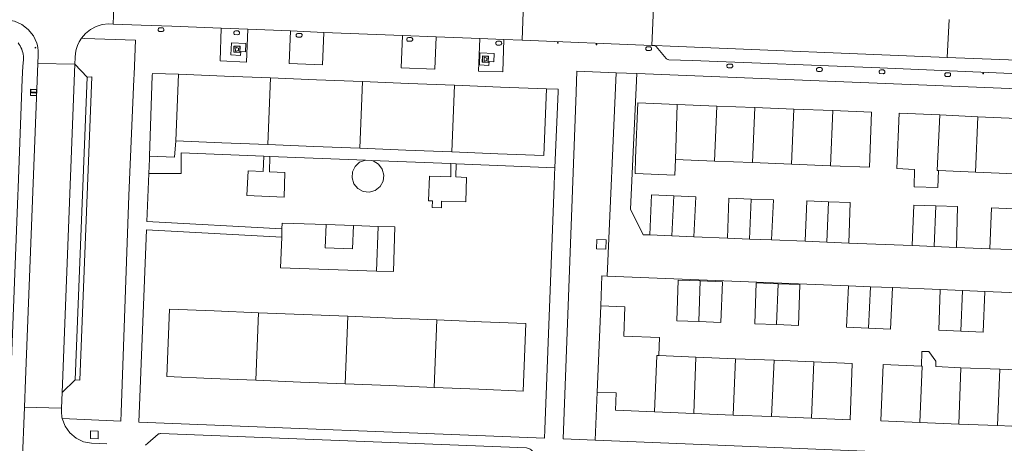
# Model space of a CAD drawing. Header units: metres. Extents: x 89888 to 94270, y 464165 to 468904.
# Tile 230 of 256: x 92244 to 92403, y 467154 to 467222. Entities that reach past the tile are written whole.
import ezdxf

# ---------------------------------------------------------------- set-up
doc = ezdxf.new("R2010")
doc.units = ezdxf.units.M
doc.layers.get('0').update_dxf_attribs({"linetype": 'CONTINUOUS'})
for name, color, linetype, lineweight in [('B_BEBOUWINGSGRENS_0', 251, 'CONTINUOUS', 13), ('B_OPSTAL_0', 251, 'CONTINUOUS', 13), ('B_TUSSENMUUR_0', 251, 'CONTINUOUS', 13), ('G_GRENS_ALGEMEEN_0', 251, 'CONTINUOUS', 13), ('Q_AFVAL_APART_PLAATS_0', 251, 'CONTINUOUS', 13), ('Q_OPLAADPAAL_0', 251, 'CONTINUOUS', 13), ('Q_PAALTJE_0', 251, 'CONTINUOUS', 13), ('V_WEGGRENS_0', 251, 'CONTINUOUS', 13)]:
    doc.layers.add(name, color=color, linetype=linetype, lineweight=lineweight)

# ---------------------------------------------------------------- blocks, each defined once
blk = doc.blocks.new('Q_PAAL_STEEN')
for points in [[(-0.5, 0.5), (0.5, 0.5), (0.5, -0.5), (-0.5, -0.5)], [(-0.1, 0.3), (0.1, 0.3), (0.1, -0.3), (-0.1, -0.3)]]:
    blk.add_lwpolyline(points, close=True)
blk.add_lwpolyline([(-0.4, 0.5), (0.4, 0.5, -0.414214), (0.5, 0.4), (0.5, -0.4, -0.414214), (0.4, -0.5), (-0.4, -0.5, -0.414214), (-0.5, -0.4), (-0.5, 0.4), (-0.5, 0.4), (-0.5, 0.4), (-0.5, 0.4), (-0.5, 0.4), (-0.5, 0.5), (-0.5, 0.5), (-0.5, 0.5), (-0.5, 0.5), (-0.5, 0.5), (-0.5, 0.5), (-0.5, 0.5), (-0.5, 0.5), (-0.5, 0.5), (-0.4, 0.5), (-0.4, 0.5), (-0.4, 0.5), (-0.4, 0.5), (-0.4, 0.5)], format="xyb")
blk = doc.blocks.new('Q_PAALTJE')
at = {"color": 251, "true_color": 0x666666, "xscale": 0.1, "yscale": 0.1, "zscale": 0.01}
blk.add_blockref('Q_PAAL_STEEN', (0, 0), dxfattribs=at)
blk = doc.blocks.new('Q_AFVAL_APART_PLAATS')
for points in [[(-0.5, 0.5), (0.5, 0.5), (0.5, -0.5), (-0.5, -0.5)], [(-0.34, 0.2), (0.33, 0.2), (0.19, -0.25), (-0.2, -0.25)]]:
    blk.add_lwpolyline(points, close=True)
blk.add_lwpolyline([(-0.44, 0.46), (0.44, 0.46, -0.414214), (0.46, 0.44), (0.46, -0.44, -0.414214), (0.44, -0.46), (-0.44, -0.46, -0.414214), (-0.46, -0.44), (-0.46, 0.44, -0.414214), (-0.44, 0.46)], format="xyb")
blk = doc.blocks.new('Q_OPLAADPAAL')
for points in [[(-0.5, 0.5), (0.5, 0.5), (0.5, -0.5), (-0.5, -0.5)], [(-0.08, 0.33), (0.07, 0.33), (0.07, -0.33), (-0.08, -0.33)]]:
    blk.add_lwpolyline(points, close=True)
blk.add_lwpolyline([(-0.44, 0.46), (0.44, 0.46, -0.414214), (0.46, 0.44), (0.46, -0.44, -0.414214), (0.44, -0.46), (-0.44, -0.46, -0.414214), (-0.46, -0.44), (-0.46, 0.44), (-0.46, 0.44), (-0.46, 0.45), (-0.46, 0.45), (-0.46, 0.45), (-0.46, 0.45), (-0.46, 0.45), (-0.46, 0.45), (-0.46, 0.46), (-0.46, 0.46), (-0.46, 0.46), (-0.45, 0.46), (-0.45, 0.46), (-0.45, 0.46), (-0.45, 0.46), (-0.45, 0.46), (-0.45, 0.46), (-0.44, 0.46), (-0.44, 0.46)], format="xyb")

msp = doc.modelspace()

# ---------------------------------------------------------------- linework, layer by layer
at = {"layer": 'B_BEBOUWINGSGRENS_0'}
for p, q in [((92269.29, 467202.71), (92269.72, 467213.44)), ((92356.54, 467208.32), (92350.18, 467208.57)), ((92362.66, 467208.08), (92356.54, 467208.32)), ((92368.95, 467207.83), (92362.66, 467208.08)), ((92375.24, 467207.59), (92368.95, 467207.83)), ((92398.68, 467206.6), (92392.5, 467206.88)), ((92404.95, 467206.32), (92398.68, 467206.6)), ((92349.87, 467199.68), (92356.16, 467199.43)), ((92356.16, 467199.43), (92362.32, 467199.19)), ((92362.32, 467199.19), (92368.6, 467198.95)), ((92368.6, 467198.95), (92374.89, 467198.7)), ((92392.32, 467197.93), (92398.27, 467197.67)), ((92398.27, 467197.67), (92404.65, 467197.38)), ((92349.32, 467187.38), (92345.77, 467187.53)), ((92352.87, 467187.24), (92349.32, 467187.38)), ((92361.83, 467186.88), (92358.28, 467187.02)), ((92365.39, 467186.73), (92361.83, 467186.88)), ((92374.32, 467186.37), (92370.79, 467186.52)), ((92377.84, 467186.23), (92374.32, 467186.37)), ((92391.62, 467185.67), (92388.05, 467185.82)), ((92395.2, 467185.53), (92391.62, 467185.67)), ((92404.15, 467185.17), (92400.6, 467185.31)), ((92377.79, 467179.33), (92381.33, 467179.18)), ((92381.33, 467179.18), (92384.87, 467179.04)), ((92392.6, 467178.73), (92396.19, 467178.58)), ((92396.19, 467178.58), (92399.77, 467178.44)), ((92337.25, 467162.2), (92337.82, 467176.12)), ((92353.64, 467173.57), (92357.2, 467173.43)), ((92366.19, 467173.08), (92369.72, 467172.95)), ((92347.18, 467168.08), (92353.19, 467167.83)), ((92353.19, 467167.83), (92359.57, 467167.57)), ((92359.57, 467167.57), (92365.81, 467167.32)), ((92365.81, 467167.32), (92372.21, 467167.06)), ((92402.21, 467165.88), (92395.93, 467166.13)), ((92408.12, 467165.64), (92402.21, 467165.88)), ((92352.83, 467158.75), (92346.52, 467159.01)), ((92359.2, 467158.49), (92352.83, 467158.75)), ((92365.36, 467158.24), (92359.2, 467158.49)), ((92371.85, 467157.98), (92365.36, 467158.24)), ((92389.29, 467157.3), (92395.57, 467157.04)), ((92395.57, 467157.04), (92401.84, 467156.79)), ((92401.84, 467156.79), (92408.12, 467156.53))]:
    msp.add_line(p, q, dxfattribs=at)
for points in [[(92269.72, 467213.44), (92277.14, 467213.14), (92284.56, 467212.85)], [(92284.56, 467212.85), (92291.98, 467212.55), (92299.4, 467212.26)], [(92299.4, 467212.26), (92306.82, 467211.96), (92314.24, 467211.67)], [(92314.24, 467211.67), (92321.66, 467211.37), (92329.09, 467211.08)], [(92329.09, 467211.08), (92328.66, 467200.35), (92321.24, 467200.64), (92313.82, 467200.94)], [(92350.18, 467208.57), (92343.81, 467208.82), (92343.46, 467199.93), (92343.37, 467197.43), (92349.77, 467197.18), (92349.87, 467199.68)], [(92374.89, 467198.7), (92381.17, 467198.45), (92381.52, 467207.34), (92375.24, 467207.59)], [(92392.5, 467206.88), (92385.98, 467207.17), (92385.58, 467198.23), (92388.46, 467198.11), (92388.39, 467195.3)], [(92284.13, 467202.12), (92276.71, 467202.41), (92269.29, 467202.71)], [(92298.97, 467201.53), (92291.55, 467201.82), (92284.13, 467202.12)], [(92313.82, 467200.94), (92306.4, 467201.23), (92298.97, 467201.53)], [(92388.39, 467195.3), (92392.19, 467195.16), (92392.32, 467197.93)], [(92345.77, 467187.53), (92346.04, 467193.98), (92349.6, 467193.83)], [(92349.6, 467193.83), (92353.15, 467193.67), (92352.87, 467187.24)], [(92358.28, 467187.02), (92358.48, 467193.46), (92362.08, 467193.33)], [(92362.08, 467193.33), (92365.68, 467193.2), (92365.39, 467186.73)], [(92370.79, 467186.52), (92371.08, 467193.04), (92374.58, 467192.9)], [(92374.58, 467192.9), (92378.07, 467192.76), (92377.84, 467186.23)], [(92388.05, 467185.82), (92388.33, 467192.36), (92391.86, 467192.25)], [(92391.86, 467192.25), (92395.4, 467192.14), (92395.2, 467185.53)], [(92400.6, 467185.31), (92400.85, 467191.91), (92404.39, 467191.77)], [(92353.89, 467180.12), (92350.34, 467180.26), (92350.09, 467173.7), (92353.64, 467173.57)], [(92357.2, 467173.43), (92357.45, 467179.99), (92353.89, 467180.12)], [(92366.44, 467179.66), (92362.91, 467179.79), (92362.66, 467173.22), (92366.19, 467173.08)], [(92369.72, 467172.95), (92369.96, 467179.52), (92366.44, 467179.66)], [(92381.04, 467172.52), (92377.49, 467172.66), (92377.79, 467179.33)], [(92384.87, 467179.04), (92384.59, 467172.37), (92381.04, 467172.52)], [(92395.94, 467172.01), (92392.38, 467172.16), (92392.6, 467178.73)], [(92399.77, 467178.44), (92399.49, 467171.85), (92395.94, 467172.01)], [(92282.64, 467175), (92275.46, 467175.29), (92268.27, 467175.58), (92267.83, 467164.69), (92275.01, 467164.4), (92282.2, 467164.11)], [(92297.02, 467174.42), (92289.83, 467174.71), (92282.64, 467175)], [(92337.82, 467176.12), (92341.71, 467175.92), (92341.53, 467171.19), (92347.31, 467170.99), (92347.18, 467168.08)], [(92311.4, 467173.84), (92304.21, 467174.13), (92297.02, 467174.42)], [(92310.96, 467162.95), (92318.14, 467162.66), (92325.33, 467162.37), (92325.77, 467173.26), (92318.58, 467173.55), (92311.4, 467173.84)], [(92395.93, 467166.13), (92391.86, 467166.3), (92391.89, 467167.19), (92390.74, 467168.77), (92389.62, 467168.77), (92389.57, 467166.39)], [(92372.21, 467167.06), (92378.41, 467166.81), (92378.05, 467157.73), (92371.85, 467157.98)], [(92389.57, 467166.39), (92383.38, 467166.64), (92383.01, 467157.55), (92389.29, 467157.3)], [(92282.2, 467164.11), (92289.39, 467163.82), (92296.58, 467163.53)], [(92296.58, 467163.53), (92303.77, 467163.24), (92310.96, 467162.95)], [(92346.52, 467159.01), (92340.22, 467159.26), (92340.33, 467162.07), (92337.25, 467162.2)]]:
    msp.add_lwpolyline(points, dxfattribs=at)
at = {"layer": 'B_OPSTAL_0'}
msp.add_lwpolyline([(92337.15, 467185.31), (92338.65, 467185.24), (92338.72, 467186.74), (92337.22, 467186.81), (92337.15, 467185.31)], dxfattribs=at)
at = {"layer": 'B_TUSSENMUUR_0'}
for p, q in [((92284.56, 467212.85), (92284.13, 467202.12)), ((92298.97, 467201.53), (92299.4, 467212.26)), ((92313.82, 467200.94), (92314.24, 467211.67)), ((92350.18, 467208.57), (92349.87, 467199.68)), ((92356.54, 467208.32), (92356.16, 467199.43)), ((92362.32, 467199.19), (92362.66, 467208.08)), ((92368.6, 467198.95), (92368.95, 467207.83)), ((92374.89, 467198.7), (92375.24, 467207.59)), ((92398.27, 467197.67), (92398.68, 467206.6)), ((92349.32, 467187.38), (92349.6, 467193.83)), ((92361.83, 467186.88), (92362.08, 467193.33)), ((92374.32, 467186.37), (92374.58, 467192.9)), ((92391.62, 467185.67), (92391.86, 467192.25)), ((92353.64, 467173.57), (92353.89, 467180.12)), ((92366.19, 467173.08), (92366.44, 467179.66)), ((92381.04, 467172.52), (92381.33, 467179.18)), ((92395.94, 467172.01), (92396.19, 467178.58)), ((92282.64, 467175), (92282.2, 467164.11)), ((92297.02, 467174.42), (92296.58, 467163.53)), ((92311.4, 467173.84), (92310.96, 467162.95)), ((92353.19, 467167.83), (92352.83, 467158.75)), ((92359.2, 467158.49), (92359.57, 467167.57)), ((92365.36, 467158.24), (92365.81, 467167.32)), ((92371.85, 467157.98), (92372.21, 467167.06)), ((92395.57, 467157.04), (92395.93, 467166.13)), ((92401.84, 467156.79), (92402.21, 467165.88))]:
    msp.add_line(p, q, dxfattribs=at)
for points in [[(92392.32, 467197.93), (92392.12, 467197.94), (92392.5, 467206.88)], [(92346.52, 467159.01), (92346.89, 467168.09), (92347.18, 467168.08)], [(92389.29, 467157.3), (92389.66, 467166.39), (92389.57, 467166.39)]]:
    msp.add_lwpolyline(points, dxfattribs=at)
at = {"layer": 'G_GRENS_ALGEMEEN_0'}
for p, q in [((92284.47, 467200.2), (92283.46, 467200.24)), ((92284.47, 467200.2), (92299.86, 467199.59)), ((92300.77, 467199.56), (92299.86, 467199.59)), ((92300.77, 467199.56), (92313.65, 467199.05)), ((92313.65, 467199.05), (92314.53, 467199.01)), ((92314.53, 467199.01), (92330.42, 467198.38)), ((92297.93, 467189.04), (92293.53, 467189.2)), ((92301.93, 467188.91), (92297.93, 467189.04)), ((92301.68, 467181.71), (92301.93, 467188.91))]:
    msp.add_line(p, q, dxfattribs=at)
for points in [[(92265.04, 467200.22), (92269.09, 467200.08), (92269.29, 467202.71)], [(92264.93, 467197.45), (92270.14, 467197.42), (92270.16, 467200.77), (92283.46, 467200.24)], [(92283.46, 467200.24), (92283.39, 467197.74), (92280.93, 467197.87), (92280.74, 467193.87), (92286.74, 467193.61), (92286.85, 467197.59), (92284.37, 467197.69), (92284.47, 467200.2)], [(92299.86, 467199.59), (92298.93, 467199.25), (92298.21, 467198.59), (92297.78, 467197.7), (92297.71, 467196.72), (92298.01, 467195.78), (92298.64, 467195.02), (92299.5, 467194.55), (92300.48, 467194.44), (92301.44, 467194.72), (92302.22, 467195.34), (92302.71, 467196.21), (92302.83, 467197.2), (92302.58, 467198.16), (92301.98, 467198.96), (92301.12, 467199.47), (92300.77, 467199.56)], [(92314.53, 467199.01), (92314.44, 467196.88), (92316.15, 467196.79), (92316.05, 467192.87), (92312.12, 467192.96), (92312.12, 467191.93), (92310.64, 467191.98), (92310.68, 467193.03), (92310.03, 467193.03), (92310.21, 467196.99), (92313.64, 467196.88), (92313.65, 467199.05)], [(92293.53, 467189.2), (92286.44, 467189.44), (92286.4, 467188.51)], [(92293.53, 467189.2), (92293.4, 467185.45), (92297.8, 467185.3), (92297.93, 467189.04)], [(92301.93, 467188.91), (92304.63, 467188.82), (92304.38, 467181.62), (92301.68, 467181.71)], [(92286.36, 467187.17), (92286.19, 467182.24), (92301.68, 467181.71)]]:
    msp.add_lwpolyline(points, dxfattribs=at)
at = {"layer": 'V_WEGGRENS_0'}
for p, q in [((92259.38, 467227.64), (92259.19, 467221.53)), ((92325.15, 467218.92), (92325.38, 467224.99)), ((92346.34, 467224.16), (92346.09, 467218.08)), ((92394.04, 467222.29), (92393.69, 467216.17)), ((92276.61, 467220.86), (92268.65, 467221.18)), ((92276.61, 467220.86), (92276.41, 467215.59)), ((92280.88, 467220.69), (92276.61, 467220.86)), ((92280.88, 467220.69), (92280.68, 467215.42)), ((92287.79, 467220.42), (92280.88, 467220.69)), ((92266.54, 467220.38), (92266.62, 467220.34)), ((92287.79, 467220.42), (92287.59, 467215.16)), ((92293.15, 467220.2), (92287.79, 467220.42)), ((92293.15, 467220.2), (92292.95, 467214.96)), ((92305.84, 467219.69), (92293.15, 467220.2)), ((92305.84, 467219.69), (92305.63, 467214.46)), ((92311.26, 467219.48), (92305.84, 467219.69)), ((92311.26, 467219.48), (92311.05, 467214.24)), ((92318.32, 467219.19), (92311.26, 467219.48)), ((92318.12, 467213.96), (92318.32, 467219.19)), ((92322.18, 467219.04), (92318.32, 467219.19)), ((92322.02, 467213.81), (92322.18, 467219.04)), ((92322.18, 467219.04), (92325.15, 467218.92)), ((92346.09, 467218.08), (92325.15, 467218.92)), ((92393.69, 467216.17), (92411.75, 467215.44)), ((92253.01, 467215.05), (92247.02, 467215.18)), ((92253.01, 467215.05), (92250.95, 467162.15)), ((92254.98, 467212.96), (92253.01, 467215.05)), ((92276.41, 467215.59), (92280.68, 467215.42)), ((92287.59, 467215.16), (92292.95, 467214.96)), ((92305.63, 467214.46), (92311.05, 467214.24)), ((92254.98, 467212.96), (92253.03, 467164.16)), ((92265.04, 467200.22), (92265.49, 467213.25)), ((92265.49, 467213.25), (92265.5, 467213.55)), ((92265.5, 467213.55), (92269.72, 467213.44)), ((92318.12, 467213.96), (92322.02, 467213.81)), ((92340.34, 467213.7), (92338.84, 467180.9)), ((92343.67, 467213.57), (92340.34, 467213.7)), ((92343.67, 467213.57), (92424.74, 467210.29)), ((92330.94, 467210.68), (92330.42, 467198.38)), ((92264.61, 467189.72), (92264.93, 467197.45)), ((92286.4, 467188.51), (92264.61, 467189.72)), ((92263.29, 467157.37), (92264.56, 467188.38)), ((92264.56, 467188.38), (92286.36, 467187.17)), ((92286.36, 467187.17), (92286.4, 467188.51)), ((92358.28, 467187.02), (92352.87, 467187.24)), ((92370.79, 467186.52), (92365.39, 467186.73)), ((92388.05, 467185.82), (92377.84, 467186.23)), ((92400.6, 467185.31), (92395.2, 467185.53)), ((92338.84, 467180.9), (92377.79, 467179.33)), ((92384.87, 467179.04), (92392.6, 467178.73)), ((92399.77, 467178.44), (92405.15, 467178.22)), ((92250.95, 467162.15), (92253.03, 467164.16)), ((92250.84, 467159.58), (92250.95, 467162.15)), ((92337.25, 467162.2), (92336.94, 467154.46)), ((92244.87, 467159.76), (92244.11, 467140.82)), ((92260.42, 467157.5), (92250.97, 467157.95)), ((92328.73, 467154.78), (92263.29, 467157.37)), ((92336.94, 467154.46), (92331.74, 467154.67))]:
    msp.add_line(p, q, dxfattribs=at)
for points in [[(92241.95, 467222.24), (92243.25, 467222.02), (92244.45, 467221.48), (92245.49, 467220.68), (92246.31, 467219.64), (92246.85, 467218.44)], [(92259.19, 467221.53), (92258.44, 467221.57), (92257.42, 467221.46), (92256.43, 467221.16), (92255.52, 467220.67), (92254.72, 467220.03), (92254.05, 467219.24)], [(92259.19, 467221.53), (92263.7, 467221.38), (92268.65, 467221.18)], [(92266.62, 467220.34), (92267.09, 467220.33), (92267.16, 467220.35), (92267.23, 467220.38), (92267.29, 467220.43), (92267.34, 467220.5), (92267.36, 467220.58), (92267.37, 467220.65), (92267.36, 467220.73), (92267.32, 467220.8), (92267.27, 467220.86), (92267.21, 467220.91), (92267.13, 467220.94), (92266.68, 467220.94), (92266.61, 467220.92), (92266.54, 467220.88), (92266.48, 467220.82), (92266.44, 467220.74), (92266.42, 467220.66), (92266.42, 467220.58), (92266.44, 467220.5), (92266.48, 467220.43), (92266.54, 467220.38)], [(92253.01, 467215.05), (92253.07, 467216.16), (92253.11, 467216.82), (92253.23, 467217.46), (92253.43, 467218.09), (92253.71, 467218.68), (92254.05, 467219.24)], [(92254.05, 467219.24), (92254.56, 467219.22), (92262.79, 467218.92), (92262.55, 467213.39)], [(92278.82, 467219.83), (92279.29, 467219.82), (92279.37, 467219.84), (92279.44, 467219.87), (92279.5, 467219.92), (92279.54, 467219.99), (92279.57, 467220.07), (92279.57, 467220.15), (92279.56, 467220.22), (92279.52, 467220.29), (92279.47, 467220.36), (92279.41, 467220.4), (92279.34, 467220.43), (92278.89, 467220.43), (92278.81, 467220.41), (92278.74, 467220.37), (92278.68, 467220.31), (92278.64, 467220.24), (92278.62, 467220.16), (92278.62, 467220.07), (92278.64, 467219.99), (92278.69, 467219.92), (92278.75, 467219.87), (92278.82, 467219.83)], [(92288.9, 467219.44), (92289.37, 467219.44), (92289.44, 467219.45), (92289.51, 467219.49), (92289.57, 467219.54), (92289.62, 467219.61), (92289.65, 467219.68), (92289.65, 467219.76), (92289.64, 467219.84), (92289.6, 467219.91), (92289.55, 467219.97), (92289.49, 467220.02), (92289.41, 467220.04), (92288.96, 467220.04), (92288.89, 467220.02), (92288.82, 467219.98), (92288.76, 467219.92), (92288.72, 467219.85), (92288.7, 467219.77), (92288.7, 467219.69), (92288.72, 467219.61), (92288.76, 467219.54), (92288.82, 467219.48), (92288.9, 467219.44)], [(92306.74, 467218.77), (92307.21, 467218.76), (92307.29, 467218.77), (92307.36, 467218.81), (92307.42, 467218.86), (92307.46, 467218.93), (92307.49, 467219), (92307.49, 467219.08), (92307.48, 467219.16), (92307.45, 467219.23), (92307.39, 467219.29), (92307.33, 467219.34), (92307.26, 467219.37), (92306.81, 467219.37), (92306.73, 467219.34), (92306.66, 467219.3), (92306.6, 467219.24), (92306.56, 467219.17), (92306.54, 467219.09), (92306.54, 467219.01), (92306.56, 467218.93), (92306.61, 467218.86), (92306.67, 467218.8), (92306.74, 467218.77)], [(92243.83, 467218.49), (92244.01, 467218.26), (92244.16, 467218.01), (92244.3, 467217.76), (92244.42, 467217.49), (92244.52, 467217.22), (92244.6, 467216.94), (92244.66, 467216.66), (92244.69, 467216.37), (92244.71, 467216.08), (92244.7, 467215.79), (92244.63, 467214.76), (92244.52, 467212.63), (92243.84, 467195.11), (92243.79, 467193.85), (92241.73, 467141.05), (92241.67, 467139.42), (92240.97, 467121.35), (92240.91, 467119.83)], [(92247.02, 467215.18), (92247.08, 467216.52), (92247.09, 467216.91), (92247.07, 467217.3), (92247.02, 467217.68), (92246.95, 467218.07), (92246.85, 467218.44)], [(92278.29, 467218.52), (92278.18, 467216.56), (92279.73, 467216.48), (92279.75, 467217.09), (92280.52, 467217.05), (92280.58, 467218.4), (92278.29, 467218.52)], [(92321.1, 467218.16), (92321.57, 467218.16), (92321.65, 467218.17), (92321.72, 467218.21), (92321.78, 467218.26), (92321.82, 467218.33), (92321.85, 467218.4), (92321.85, 467218.48), (92321.84, 467218.56), (92321.81, 467218.63), (92321.76, 467218.69), (92321.69, 467218.74), (92321.62, 467218.77), (92321.17, 467218.77), (92321.09, 467218.74), (92321.02, 467218.7), (92320.96, 467218.64), (92320.92, 467218.57), (92320.9, 467218.49), (92320.9, 467218.41), (92320.93, 467218.33), (92320.97, 467218.26), (92321.03, 467218.2), (92321.1, 467218.16)], [(92345.27, 467217.27), (92345.74, 467217.26), (92345.82, 467217.28), (92345.89, 467217.32), (92345.95, 467217.37), (92346, 467217.43), (92346.02, 467217.51), (92346.03, 467217.59), (92346.01, 467217.67), (92345.98, 467217.74), (92345.93, 467217.8), (92345.87, 467217.84), (92345.79, 467217.87), (92345.34, 467217.87), (92345.26, 467217.85), (92345.19, 467217.81), (92345.14, 467217.75), (92345.1, 467217.68), (92345.08, 467217.6), (92345.08, 467217.52), (92345.1, 467217.44), (92345.14, 467217.37), (92345.2, 467217.31), (92345.27, 467217.27)], [(92346.49, 467218.07), (92346.38, 467218.07), (92346.09, 467218.08)], [(92424.13, 467212.7), (92382.86, 467214.47), (92352.58, 467215.67), (92348.82, 467215.78), (92348.72, 467215.81), (92348.63, 467215.84), (92348.54, 467215.89), (92348.46, 467215.94), (92348.38, 467216), (92346.76, 467217.9), (92346.7, 467217.97), (92346.63, 467218.02), (92346.54, 467218.06), (92346.49, 467218.07)], [(92393.69, 467216.17), (92349.02, 467217.97), (92346.49, 467218.07)], [(92318.35, 467216.91), (92318.25, 467214.96), (92319.79, 467214.88), (92319.82, 467215.49), (92320.59, 467215.45), (92320.65, 467216.79), (92318.35, 467216.91)], [(92247.02, 467215.18), (92245.05, 467164.18), (92244.87, 467159.76)], [(92358.37, 467214.48), (92358.84, 467214.47), (92358.92, 467214.49), (92358.99, 467214.53), (92359.05, 467214.58), (92359.1, 467214.64), (92359.12, 467214.72), (92359.13, 467214.8), (92359.11, 467214.88), (92359.08, 467214.95), (92359.03, 467215.01), (92358.96, 467215.05), (92358.89, 467215.08), (92358.44, 467215.08), (92358.36, 467215.06), (92358.29, 467215.02), (92358.23, 467214.96), (92358.19, 467214.89), (92358.17, 467214.81), (92358.18, 467214.73), (92358.2, 467214.65), (92358.24, 467214.58), (92358.3, 467214.52), (92358.37, 467214.48)], [(92372.82, 467213.91), (92373.29, 467213.9), (92373.37, 467213.92), (92373.44, 467213.96), (92373.5, 467214.01), (92373.55, 467214.07), (92373.57, 467214.15), (92373.58, 467214.23), (92373.57, 467214.31), (92373.53, 467214.38), (92373.48, 467214.44), (92373.42, 467214.48), (92373.34, 467214.51), (92372.9, 467214.51), (92372.82, 467214.49), (92372.74, 467214.45), (92372.69, 467214.39), (92372.65, 467214.32), (92372.63, 467214.24), (92372.63, 467214.16), (92372.65, 467214.08), (92372.69, 467214.01), (92372.75, 467213.95), (92372.82, 467213.91)], [(92253.03, 467164.16), (92253.82, 467164.11), (92255.73, 467213.01), (92255.11, 467213), (92254.98, 467212.96)], [(92262.55, 467213.39), (92262.52, 467212.66), (92261.7, 467193.91), (92260.47, 467158.91), (92260.42, 467157.5)], [(92333.84, 467210.6), (92333.96, 467213.94), (92340.34, 467213.7)], [(92345.77, 467187.53), (92344.69, 467187.57), (92342.61, 467191.7), (92343.67, 467213.57)], [(92382.92, 467213.54), (92383.39, 467213.53), (92383.46, 467213.55), (92383.54, 467213.59), (92383.6, 467213.64), (92383.64, 467213.7), (92383.67, 467213.78), (92383.67, 467213.86), (92383.66, 467213.94), (92383.62, 467214.01), (92383.57, 467214.07), (92383.51, 467214.11), (92383.43, 467214.14), (92382.99, 467214.14), (92382.91, 467214.12), (92382.84, 467214.08), (92382.78, 467214.02), (92382.74, 467213.95), (92382.72, 467213.87), (92382.72, 467213.79), (92382.74, 467213.71), (92382.79, 467213.64), (92382.85, 467213.58), (92382.92, 467213.54)], [(92393.52, 467213.08), (92393.99, 467213.07), (92394.07, 467213.09), (92394.14, 467213.12), (92394.2, 467213.18), (92394.24, 467213.24), (92394.27, 467213.32), (92394.27, 467213.4), (92394.26, 467213.47), (92394.23, 467213.55), (92394.17, 467213.61), (92394.11, 467213.65), (92394.04, 467213.68), (92393.59, 467213.68), (92393.51, 467213.66), (92393.44, 467213.62), (92393.38, 467213.56), (92393.34, 467213.49), (92393.32, 467213.41), (92393.32, 467213.33), (92393.34, 467213.25), (92393.39, 467213.18), (92393.45, 467213.12), (92393.52, 467213.08)], [(92329.09, 467211.08), (92330.96, 467211.04), (92330.94, 467210.68)], [(92331.74, 467154.67), (92333.84, 467210.5), (92333.84, 467210.6)], [(92264.93, 467197.45), (92265.02, 467199.83), (92265.04, 467200.22)], [(92330.42, 467198.38), (92330.38, 467197.3), (92330.31, 467195.45), (92328.79, 467156.15), (92328.73, 467154.78)], [(92338.84, 467180.9), (92338.01, 467180.93), (92337.82, 467176.12)], [(92244.87, 467159.76), (92246.78, 467159.69), (92250.84, 467159.58)], [(92250.97, 467157.95), (92250.92, 467158.2), (92250.88, 467158.46), (92250.86, 467158.71), (92250.84, 467158.97), (92250.84, 467159.22), (92250.84, 467159.58)], [(92250.97, 467157.95), (92251.43, 467156.71), (92252.19, 467155.63), (92253.2, 467154.77), (92254.4, 467154.2), (92255.7, 467153.94), (92258.17, 467153.85)], [(92255.52, 467154.74), (92256.75, 467154.68), (92256.77, 467155.89), (92255.54, 467155.95), (92255.52, 467154.74)], [(92264.4, 467153.64), (92264.78, 467153.94), (92266.41, 467155.44), (92266.5, 467155.45), (92266.58, 467155.47), (92266.66, 467155.48), (92266.74, 467155.5), (92266.83, 467155.53), (92325.87, 467153.19), (92326.03, 467153.17), (92326.18, 467153.12), (92326.33, 467153.06), (92326.46, 467152.97), (92326.58, 467152.87), (92327.94, 467151.37), (92328.05, 467151.28), (92328.17, 467151.2), (92328.3, 467151.15), (92328.43, 467151.11), (92328.57, 467151.09)], [(92435.17, 467150.36), (92427.92, 467150.76), (92336.94, 467154.46)]]:
    msp.add_lwpolyline(points, dxfattribs=at)

# ---------------------------------------------------------------- block references
at = {"layer": 'Q_AFVAL_APART_PLAATS_0', "rotation": 87.99999999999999}
for p in [(92279.14, 467217.48), (92319.21, 467215.88)]:
    msp.add_blockref('Q_AFVAL_APART_PLAATS', p, dxfattribs=at)
at = {"layer": 'Q_OPLAADPAAL_0', "rotation": 87.99999999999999}
msp.add_blockref('Q_OPLAADPAAL', (92246.34, 467210.5), dxfattribs=at)
at = {"layer": 'Q_PAALTJE_0'}
for p, rotation in [((92246.63, 467217.73), 101), ((92330.9, 467218.5), 178), ((92337.13, 467218.24), 178), ((92399.52, 467213.56), 178)]:
    msp.add_blockref('Q_PAALTJE', p, dxfattribs=dict(at, rotation=rotation))

doc.saveas('drawing.dxf')
